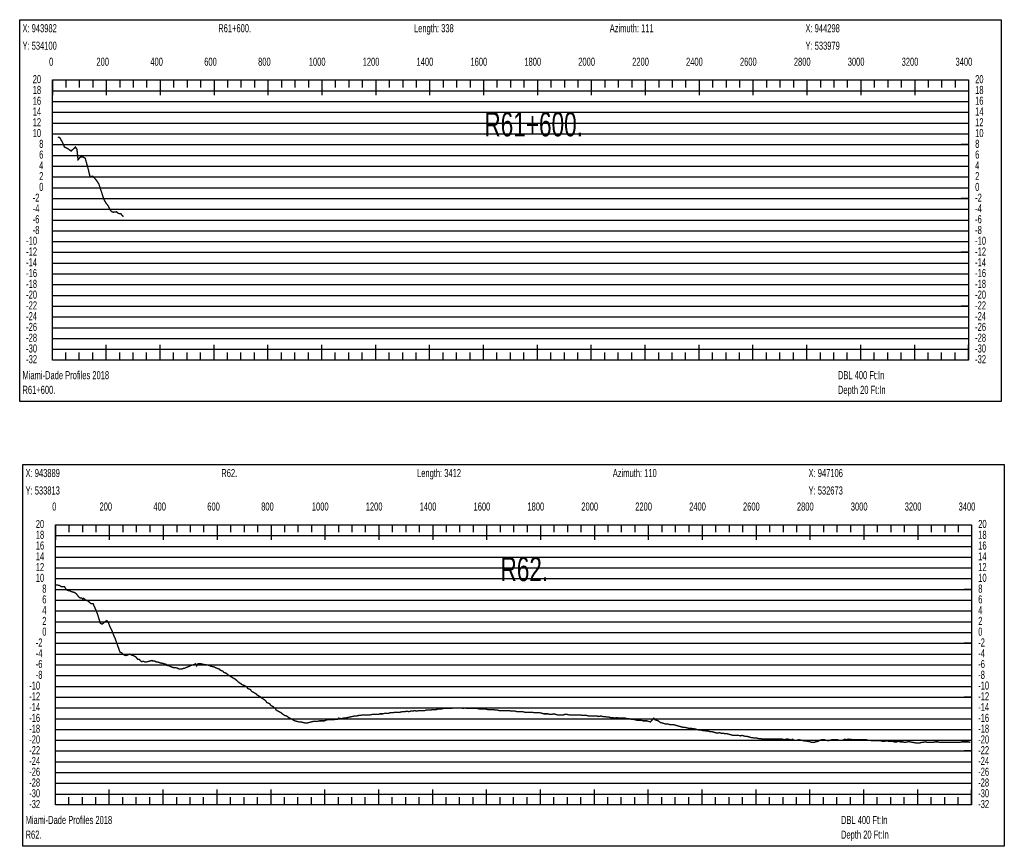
# Model space of a CAD drawing. Header units: inches. Extents: x 471865 to 538526, y 1054316 to 1102451.
# Tile 84 of 131: x 506671 to 510325, y 1061152 to 1064222. Entities that reach past the tile are written whole.
import ezdxf

# ---------------------------------------------------------------- set-up
doc = ezdxf.new("R2010")
doc.units = ezdxf.units.IN
doc.header["$MEASUREMENT"] = 0
for name, color, linetype in [('LABELS', 7, 'Continuous'), ('X_Gr1', 7, 'Continuous'), ('XSECTION', 7, 'Continuous')]:
    doc.layers.add(name, color=color, linetype=linetype)
doc.styles.get("Standard").update_dxf_attribs({"font": 'arial.ttf'})

msp = doc.modelspace()

# ---------------------------------------------------------------- linework, layer by layer
at = {"layer": 'X_Gr1', "color": 6, "linetype": 'Continuous', "lineweight": 18, "true_color": 0xff00ff, "transparency": 33554687, "const_width": 5}
for points in [[(506812.8, 1063785.6), (506812.8, 1063785.6), (506819.8, 1063784), (506829.6, 1063766.9), (506837.4, 1063748.5), (506848.3, 1063743.7), (506862.1, 1063733.6), (506878.2, 1063748.7), (506883.7, 1063740.4), (506888, 1063701.4), (506896.8, 1063711.7), (506906, 1063712), (506914.5, 1063706.8), (506924.2, 1063672.1), (506932.6, 1063637.8), (506942.6, 1063640.6), (506954.9, 1063626.6), (506964.7, 1063612.4), (506975.9, 1063578.7), (506982.7, 1063557.7), (506987, 1063548.5), (506992.9, 1063538.4), (506997.7, 1063533.3), (507003, 1063524.2), (507008.2, 1063513.1), (507013.2, 1063508.5), (507019.7, 1063506.7), (507025.3, 1063507.3), (507031.2, 1063508.3), (507035.4, 1063503.8), (507041.5, 1063501.2), (507046.5, 1063501.3), (507050.2, 1063496), (507054.8, 1063491.6), (507057.2, 1063491)], [(506804.1, 1062123.9), (506804.1, 1062123.9), (506804.3, 1062123), (506818.8, 1062120.9), (506825.4, 1062116.3), (506832.5, 1062116.7), (506837.4, 1062116.6), (506844.7, 1062104.4), (506851.1, 1062101.7), (506857.6, 1062100.7), (506863.7, 1062097.6), (506871.3, 1062095.5), (506875.6, 1062094.2), (506882.5, 1062088.6), (506889, 1062079.5), (506895.3, 1062074.4), (506899.8, 1062074.3), (506904.4, 1062072), (506904.5, 1062068.3), (506908.4, 1062072.7), (506915.5, 1062067.4), (506925.5, 1062062.3), (506935.7, 1062053.5), (506943.6, 1062053.2), (506952.6, 1062032.8), (506959.6, 1062015.6), (506970.5, 1061980.3), (506977.2, 1061976.7), (506986.5, 1061985.2), (506994.7, 1061990.2), (506999.4, 1061985.6), (507007.1, 1061965), (507013.2, 1061954), (507019.5, 1061936.9), (507026.3, 1061922), (507033.7, 1061900), (507038.7, 1061886.7), (507043.7, 1061872.7), (507050.2, 1061870.6), (507056.2, 1061864.4), (507060.4, 1061861.4), (507065.4, 1061860.3), (507070.4, 1061861.8), (507079.1, 1061865.7), (507081.9, 1061864.9), (507088.7, 1061860.7), (507092.8, 1061860.5), (507100, 1061856.8), (507104.9, 1061852.3), (507109, 1061846.4), (507114.9, 1061845.9), (507120, 1061840.4), (507123, 1061837.6), (507130.4, 1061839), (507135, 1061836.9), (507140.5, 1061836.6), (507146.1, 1061837.8), (507150.4, 1061838.8), (507154.7, 1061840.1), (507158.8, 1061841.6), (507162.8, 1061842.1), (507163.4, 1061841.9), (507165.7, 1061839.9), (507172.6, 1061839.9), (507175.1, 1061837.9), (507180.1, 1061835.9), (507185.1, 1061835.9), (507190.4, 1061833.9), (507198.4, 1061831.9), (507203.8, 1061831.9), (507206.6, 1061829.9), (507215, 1061827.9), (507217.9, 1061823.9), (507226.6, 1061821.9), (507229.5, 1061819.9), (507235.4, 1061817.9), (507241.4, 1061815.9), (507247.4, 1061815.9), (507256.4, 1061813.9), (507259.2, 1061811.9), (507264.9, 1061809.9), (507270.6, 1061809.9), (507276.4, 1061811.9), (507285.3, 1061813.9), (507288.3, 1061815.9), (507294.5, 1061817.9), (507303.6, 1061821.9), (507306.6, 1061823.9), (507315.5, 1061825.9), (507321.3, 1061827.9), (507324.3, 1061829.9), (507327.9, 1061821.9), (507332.9, 1061829.9), (507335.8, 1061829.9), (507344.6, 1061829.9), (507350.2, 1061827.9), (507353.1, 1061827.9), (507361.9, 1061825.9), (507364.9, 1061825.9), (507374.4, 1061823.9), (507377.6, 1061821.9), (507384.1, 1061819.9), (507393.8, 1061817.9), (507396.8, 1061815.9), (507406.1, 1061811.9), (507412.5, 1061809.9), (507415.9, 1061805.9), (507425.9, 1061801.9), (507429.2, 1061797.9), (507439.2, 1061793.9), (507442.4, 1061789.9), (507448.8, 1061785.9), (507458.5, 1061779.9), (507465.2, 1061775.9), (507472.1, 1061771.9), (507479, 1061765.9), (507482.6, 1061761.9), (507491.6, 1061755.9), (507496.9, 1061751.9), (507507.3, 1061747.9), (507514, 1061743.9), (507517.5, 1061737.9), (507527.9, 1061733.9), (507531.4, 1061727.9), (507541.9, 1061721.9), (507548.8, 1061717.9), (507552.3, 1061713.9), (507563, 1061707.9), (507570.3, 1061701.9), (507577.3, 1061697.9), (507584.4, 1061691.9), (507588.1, 1061685.9), (507598.7, 1061681.9), (507602.2, 1061675.9), (507612.8, 1061669.9), (507619.7, 1061663.9), (507623.2, 1061657.9), (507633.8, 1061651.9), (507641.4, 1061647.9), (507648.5, 1061641.9), (507654.8, 1061637.9), (507661.8, 1061635.9), (507669.8, 1061629.9), (507677.7, 1061625.9), (507685, 1061621.9), (507692.3, 1061617.9), (507699.8, 1061615.9), (507707.5, 1061613.9), (507715, 1061613.9), (507722.7, 1061611.9), (507730.6, 1061609.9), (507738.4, 1061609.9), (507745.8, 1061611.9), (507753.4, 1061613.9), (507760.9, 1061615.9), (507768.5, 1061615.9), (507776.3, 1061615.9), (507784, 1061617.9), (507791.6, 1061617.9), (507802.5, 1061617.9), (507806.3, 1061619.9), (507814, 1061621.9), (507821.7, 1061621.9), (507829.3, 1061621.9), (507836.4, 1061621.9), (507843.5, 1061623.9), (507850.8, 1061623.9), (507855.3, 1061627.9), (507865.7, 1061625.9), (507872.8, 1061627.9), (507880.1, 1061627.9), (507887.8, 1061629.9), (507896, 1061631.9), (507905.6, 1061633.9), (507913.7, 1061635.9), (507921.5, 1061635.9), (507929.3, 1061637.9), (507933.3, 1061637.9), (507945, 1061639.9), (507952.6, 1061639.9), (507960.3, 1061639.9), (507967.6, 1061639.9), (507971.1, 1061639.9), (507981.4, 1061641.9), (507988.9, 1061641.9), (507996.6, 1061641.9), (508004.3, 1061641.9), (508008, 1061643.9), (508018.8, 1061643.9), (508026.4, 1061645.9), (508033.9, 1061645.9), (508041.4, 1061645.9), (508045.2, 1061647.9), (508056.3, 1061647.9), (508063.6, 1061649.9), (508071.1, 1061649.9), (508078.4, 1061649.9), (508082, 1061649.9), (508092.8, 1061651.9), (508100.4, 1061651.9), (508107.7, 1061653.9), (508114.9, 1061651.9), (508122.2, 1061653.9), (508129.5, 1061653.9), (508136.8, 1061655.9), (508144.2, 1061653.9), (508151.7, 1061655.9), (508159.2, 1061655.9), (508166.5, 1061655.9), (508173.9, 1061655.9), (508181.3, 1061657.9), (508188.7, 1061657.9), (508196.2, 1061657.9), (508203.7, 1061659.9), (508211, 1061659.9), (508217.6, 1061659.9), (508223.9, 1061661.9), (508230.1, 1061661.9), (508236.6, 1061661.9), (508243.5, 1061663.9), (508250.6, 1061663.9), (508257.7, 1061663.9), (508265, 1061663.9), (508272.3, 1061663.9), (508279.8, 1061665.9), (508287.2, 1061665.9), (508294.4, 1061665.9), (508301.9, 1061665.9), (508309.4, 1061665.9), (508317.1, 1061663.9), (508324.5, 1061665.9), (508332, 1061663.9), (508339.4, 1061663.9), (508346.6, 1061663.9), (508354, 1061663.9), (508361.4, 1061663.9), (508368.9, 1061663.9), (508376.4, 1061661.9), (508384, 1061661.9), (508391.6, 1061661.9), (508399.3, 1061661.9), (508406.8, 1061659.9), (508414.2, 1061659.9), (508421.5, 1061659.9), (508428.9, 1061659.9), (508436.3, 1061657.9), (508443.7, 1061657.9), (508451, 1061655.9), (508458.3, 1061655.9), (508465.9, 1061655.9), (508473.5, 1061655.9), (508480.8, 1061655.9), (508488.2, 1061655.9), (508495.5, 1061653.9), (508503, 1061653.9), (508510.3, 1061653.9), (508517.3, 1061651.9), (508524.5, 1061651.9), (508531.4, 1061651.9), (508538.3, 1061651.9), (508545.3, 1061649.9), (508552.2, 1061649.9), (508559.2, 1061649.9), (508566.3, 1061649.9), (508573.5, 1061649.9), (508581.1, 1061647.9), (508588.4, 1061647.9), (508595.2, 1061647.9), (508602.1, 1061647.9), (508609.4, 1061645.9), (508616.7, 1061643.9), (508624, 1061643.9), (508631.3, 1061643.9), (508638.4, 1061641.9), (508645.5, 1061641.9), (508652.7, 1061643.9), (508660, 1061641.9), (508667.3, 1061639.9), (508674.2, 1061639.9), (508681, 1061639.9), (508688, 1061639.9), (508695.1, 1061641.9), (508702.3, 1061641.9), (508709.4, 1061639.9), (508716.7, 1061639.9), (508723.9, 1061639.9), (508731.2, 1061639.9), (508738.4, 1061639.9), (508745.6, 1061639.9), (508753, 1061639.9), (508760.3, 1061637.9), (508767.8, 1061637.9), (508775.2, 1061637.9), (508782.7, 1061635.9), (508790.5, 1061635.9), (508798.1, 1061635.9), (508805.7, 1061635.9), (508813.4, 1061635.9), (508820.6, 1061633.9), (508827.7, 1061635.9), (508835, 1061633.9), (508842.5, 1061633.9), (508850, 1061631.9), (508857.4, 1061631.9), (508864.6, 1061629.9), (508872.2, 1061629.9), (508879.5, 1061627.9), (508887.1, 1061629.9), (508894.7, 1061627.9), (508902.2, 1061627.9), (508909.9, 1061627.9), (508917.7, 1061627.9), (508925.3, 1061625.9), (508932.6, 1061625.9), (508940.1, 1061623.9), (508947.6, 1061623.9), (508955.1, 1061621.9), (508962.4, 1061619.9), (508969.7, 1061619.9), (508977.1, 1061619.9), (508984.5, 1061617.9), (508991.6, 1061617.9), (508998.2, 1061617.9), (509004.9, 1061615.9), (509012.1, 1061613.9), (509024.6, 1061627.9), (509028.8, 1061621.9), (509041, 1061617.9), (509048.4, 1061611.9), (509055.6, 1061609.9), (509062.7, 1061607.9), (509070, 1061605.9), (509077, 1061605.9), (509083.6, 1061603.9), (509090.3, 1061603.9), (509097.1, 1061603.9), (509103.9, 1061601.9), (509110.9, 1061599.9), (509118.1, 1061597.9), (509125.2, 1061595.9), (509132.3, 1061593.9), (509139.6, 1061593.9), (509147.3, 1061591.9), (509154.6, 1061589.9), (509162.1, 1061589.9), (509176.9, 1061587.9), (509184.2, 1061585.9), (509191.4, 1061583.9), (509198.5, 1061583.9), (509205.4, 1061581.9), (509212.2, 1061581.9), (509218.9, 1061579.9), (509225.8, 1061579.9), (509232.8, 1061577.9), (509239.7, 1061577.9), (509246.5, 1061575.9), (509253.6, 1061573.9), (509260.8, 1061571.9), (509268, 1061573.9), (509275, 1061571.9), (509282, 1061571.9), (509289.2, 1061569.9), (509296.5, 1061569.9), (509304, 1061567.9), (509311.4, 1061565.9), (509318.4, 1061563.9), (509325.6, 1061563.9), (509332.5, 1061563.9), (509339, 1061563.9), (509345.6, 1061561.9), (509352.1, 1061563.9), (509358.3, 1061561.9), (509365.1, 1061559.9), (509371.9, 1061559.9), (509378.6, 1061557.9), (509385.4, 1061555.9), (509399.6, 1061553.9), (509406.6, 1061553.9), (509413.7, 1061551.9), (509420.9, 1061551.9), (509428.1, 1061549.9), (509435.6, 1061549.9), (509443, 1061549.9), (509450.4, 1061549.9), (509457.9, 1061549.9), (509465.3, 1061549.9), (509472.7, 1061549.9), (509480.1, 1061549.9), (509487.8, 1061549.9), (509495.2, 1061549.9), (509502.2, 1061549.9), (509506.6, 1061547.9), (509517.6, 1061549.9), (509523.5, 1061549.9), (509530.8, 1061547.9), (509534.6, 1061545.9), (509538.2, 1061549.9), (509545, 1061545.9), (509555.2, 1061545.9), (509563.2, 1061547.9), (509571.7, 1061545.9), (509579.9, 1061543.9), (509597.3, 1061541.9), (509610.9, 1061537.9), (509620.2, 1061537.9), (509624.3, 1061539.9), (509634.3, 1061541.9), (509641.1, 1061545.9), (509648.9, 1061547.9), (509657.6, 1061547.9), (509661.9, 1061545.9), (509673.8, 1061543.9), (509677.3, 1061545.9), (509687.8, 1061547.9), (509696, 1061547.9), (509704.2, 1061547.9), (509711.6, 1061545.9), (509718.5, 1061545.9), (509725.8, 1061545.9), (509733.6, 1061549.9), (509737.4, 1061547.9), (509745.8, 1061549.9), (509764.7, 1061547.9), (509788.1, 1061547.9), (509795.3, 1061547.9), (509803.1, 1061547.9), (509811.5, 1061547.9), (509819.7, 1061545.9), (509827.3, 1061545.9), (509834.4, 1061543.9), (509841.7, 1061543.9), (509849.4, 1061543.9), (509853.4, 1061543.9), (509865.9, 1061543.9), (509873.9, 1061541.9), (509881.3, 1061541.9), (509888.3, 1061543.9), (509895.7, 1061541.9), (509903.9, 1061541.9), (509912, 1061541.9), (509915.8, 1061539.9), (509926, 1061539.9), (509929.3, 1061541.9), (509940, 1061539.9), (509947.7, 1061539.9), (509954.9, 1061537.9), (509967.6, 1061539.9), (509969.1, 1061541.9), (509974.5, 1061539.9), (509996.7, 1061535.9), (510004.3, 1061535.9), (510011.7, 1061535.9), (510018.8, 1061537.9), (510022.2, 1061537.9), (510032.7, 1061539.9), (510040.5, 1061537.9), (510048.5, 1061537.9), (510055.7, 1061537.9), (510059.1, 1061537.9), (510070.1, 1061539.9), (510078.1, 1061539.9), (510085.9, 1061537.9), (510092.8, 1061537.9), (510096.1, 1061537.9), (510106.7, 1061537.9), (510114.1, 1061537.9), (510121, 1061537.9), (510127.8, 1061537.9), (510135.3, 1061537.9), (510143.7, 1061537.9), (510152.4, 1061537.9), (510160.5, 1061537.9), (510167.9, 1061539.9), (510175.4, 1061539.9), (510183.4, 1061539.9), (510191.5, 1061539.9), (510199.1, 1061537.9)]]:
    msp.add_lwpolyline(points, dxfattribs=at)
at = {"layer": 'XSECTION', "color": 18, "linetype": 'Continuous', "true_color": 0x000000}
for points in [[(506671.3, 1064221.7), (510313.7, 1064221.7), (510313.7, 1062803.7), (506671.3, 1062803.7), (506671.3, 1064221.7)], [(506792.5, 1063997.7), (510192.5, 1063997.7), (510192.5, 1062957.7), (506792.5, 1062957.7), (506792.5, 1063997.7)], [(506792.5, 1063997.7), (506792.5, 1063941.3)], [(506792.5, 1063997.7), (506792.5, 1063941.3)], [(506792.5, 1063997.7), (506792.5, 1063969.7)], [(506792.5, 1063997.7), (506792.5, 1063969.7)], [(506842.5, 1063997.7), (506842.5, 1063969.7)], [(506892.5, 1063997.7), (506892.5, 1063969.7)], [(506942.5, 1063997.7), (506942.5, 1063969.7)], [(506992.5, 1063997.7), (506992.5, 1063941.3)], [(506992.5, 1063997.7), (506992.5, 1063969.7)], [(507042.5, 1063997.7), (507042.5, 1063969.7)], [(507092.5, 1063997.7), (507092.5, 1063969.7)], [(507142.5, 1063997.7), (507142.5, 1063969.7)], [(507192.5, 1063997.7), (507192.5, 1063941.3)], [(507192.5, 1063997.7), (507192.5, 1063969.7)], [(507242.5, 1063997.7), (507242.5, 1063969.7)], [(507292.5, 1063997.7), (507292.5, 1063969.7)], [(507342.5, 1063997.7), (507342.5, 1063969.7)], [(507392.5, 1063997.7), (507392.5, 1063941.3)], [(507392.5, 1063997.7), (507392.5, 1063969.7)], [(507442.5, 1063997.7), (507442.5, 1063969.7)], [(507492.5, 1063997.7), (507492.5, 1063969.7)], [(507542.5, 1063997.7), (507542.5, 1063969.7)], [(507592.5, 1063997.7), (507592.5, 1063941.3)], [(507592.5, 1063997.7), (507592.5, 1063969.7)], [(507642.5, 1063997.7), (507642.5, 1063969.7)], [(507692.5, 1063997.7), (507692.5, 1063969.7)], [(507742.5, 1063997.7), (507742.5, 1063969.7)], [(507792.5, 1063997.7), (507792.5, 1063941.3)], [(507792.5, 1063997.7), (507792.5, 1063969.7)], [(507842.5, 1063997.7), (507842.5, 1063969.7)], [(507892.5, 1063997.7), (507892.5, 1063969.7)], [(507942.5, 1063997.7), (507942.5, 1063969.7)], [(507992.5, 1063997.7), (507992.5, 1063941.3)], [(507992.5, 1063997.7), (507992.5, 1063969.7)], [(508042.5, 1063997.7), (508042.5, 1063969.7)], [(508092.5, 1063997.7), (508092.5, 1063969.7)], [(508142.5, 1063997.7), (508142.5, 1063969.7)], [(508192.5, 1063997.7), (508192.5, 1063941.3)], [(508192.5, 1063997.7), (508192.5, 1063969.7)], [(508242.5, 1063997.7), (508242.5, 1063969.7)], [(508292.5, 1063997.7), (508292.5, 1063969.7)], [(508342.5, 1063997.7), (508342.5, 1063969.7)], [(508392.5, 1063997.7), (508392.5, 1063941.3)], [(508392.5, 1063997.7), (508392.5, 1063969.7)], [(508442.5, 1063997.7), (508442.5, 1063969.7)], [(508492.5, 1063997.7), (508492.5, 1063969.7)], [(508542.5, 1063997.7), (508542.5, 1063969.7)], [(508592.5, 1063997.7), (508592.5, 1063941.3)], [(508592.5, 1063997.7), (508592.5, 1063969.7)], [(508642.5, 1063997.7), (508642.5, 1063969.7)], [(508692.5, 1063997.7), (508692.5, 1063969.7)], [(508742.5, 1063997.7), (508742.5, 1063969.7)], [(508792.5, 1063997.7), (508792.5, 1063941.3)], [(508792.5, 1063997.7), (508792.5, 1063969.7)], [(508842.5, 1063997.7), (508842.5, 1063969.7)], [(508892.5, 1063997.7), (508892.5, 1063969.7)], [(508942.5, 1063997.7), (508942.5, 1063969.7)], [(508992.5, 1063997.7), (508992.5, 1063941.3)], [(508992.5, 1063997.7), (508992.5, 1063969.7)], [(509042.5, 1063997.7), (509042.5, 1063969.7)], [(509092.5, 1063997.7), (509092.5, 1063969.7)], [(509142.5, 1063997.7), (509142.5, 1063969.7)], [(509192.5, 1063997.7), (509192.5, 1063941.3)], [(509192.5, 1063997.7), (509192.5, 1063969.7)], [(509242.5, 1063997.7), (509242.5, 1063969.7)], [(509292.5, 1063997.7), (509292.5, 1063969.7)], [(509342.5, 1063997.7), (509342.5, 1063969.7)], [(509392.5, 1063997.7), (509392.5, 1063941.3)], [(509392.5, 1063997.7), (509392.5, 1063969.7)], [(509442.5, 1063997.7), (509442.5, 1063969.7)], [(509492.5, 1063997.7), (509492.5, 1063969.7)], [(509542.5, 1063997.7), (509542.5, 1063969.7)], [(509592.5, 1063997.7), (509592.5, 1063941.3)], [(509592.5, 1063997.7), (509592.5, 1063969.7)], [(509642.5, 1063997.7), (509642.5, 1063969.7)], [(509692.5, 1063997.7), (509692.5, 1063969.7)], [(509742.5, 1063997.7), (509742.5, 1063969.7)], [(509792.5, 1063997.7), (509792.5, 1063941.3)], [(509792.5, 1063997.7), (509792.5, 1063969.7)], [(509842.5, 1063997.7), (509842.5, 1063969.7)], [(509892.5, 1063997.7), (509892.5, 1063969.7)], [(509942.5, 1063997.7), (509942.5, 1063969.7)], [(509992.5, 1063997.7), (509992.5, 1063941.3)], [(509992.5, 1063997.7), (509992.5, 1063969.7)], [(510042.5, 1063997.7), (510042.5, 1063969.7)], [(510092.5, 1063997.7), (510092.5, 1063969.7)], [(510142.5, 1063997.7), (510142.5, 1063969.7)], [(510192.5, 1063997.7), (510192.5, 1063941.3)], [(510192.5, 1063997.7), (510192.5, 1063969.7)], [(506792.5, 1063757.7), (506820.5, 1063757.7)], [(510192.5, 1063757.7), (510164.5, 1063757.7)], [(506792.5, 1063557.7), (506820.5, 1063557.7)], [(510192.5, 1063557.7), (510164.5, 1063557.7)], [(506792.5, 1063357.7), (506820.5, 1063357.7)], [(510192.5, 1063357.7), (510164.5, 1063357.7)], [(506792.5, 1063157.7), (506820.5, 1063157.7)], [(510192.5, 1063157.7), (510164.5, 1063157.7)], [(506792.5, 1062957.7), (506792.5, 1063014.1)], [(506792.5, 1062957.7), (506792.5, 1063014.1)], [(506992.5, 1062957.7), (506992.5, 1063014.1)], [(507192.5, 1062957.7), (507192.5, 1063014.1)], [(507392.5, 1062957.7), (507392.5, 1063014.1)], [(507592.5, 1062957.7), (507592.5, 1063014.1)], [(507792.5, 1062957.7), (507792.5, 1063014.1)], [(507992.5, 1062957.7), (507992.5, 1063014.1)], [(508192.5, 1062957.7), (508192.5, 1063014.1)], [(508392.5, 1062957.7), (508392.5, 1063014.1)], [(508592.5, 1062957.7), (508592.5, 1063014.1)], [(508792.5, 1062957.7), (508792.5, 1063014.1)], [(508992.5, 1062957.7), (508992.5, 1063014.1)], [(509192.5, 1062957.7), (509192.5, 1063014.1)], [(509392.5, 1062957.7), (509392.5, 1063014.1)], [(509592.5, 1062957.7), (509592.5, 1063014.1)], [(509792.5, 1062957.7), (509792.5, 1063014.1)], [(509992.5, 1062957.7), (509992.5, 1063014.1)], [(510192.5, 1062957.7), (510192.5, 1063014.1)], [(506792.5, 1062957.7), (506792.5, 1062985.7)], [(506792.5, 1062957.7), (506792.5, 1062985.7)], [(506842.5, 1062957.7), (506842.5, 1062985.7)], [(506892.5, 1062957.7), (506892.5, 1062985.7)], [(506942.5, 1062957.7), (506942.5, 1062985.7)], [(506992.5, 1062957.7), (506992.5, 1062985.7)], [(507042.5, 1062957.7), (507042.5, 1062985.7)], [(507092.5, 1062957.7), (507092.5, 1062985.7)], [(507142.5, 1062957.7), (507142.5, 1062985.7)], [(507192.5, 1062957.7), (507192.5, 1062985.7)], [(507242.5, 1062957.7), (507242.5, 1062985.7)], [(507292.5, 1062957.7), (507292.5, 1062985.7)], [(507342.5, 1062957.7), (507342.5, 1062985.7)], [(507392.5, 1062957.7), (507392.5, 1062985.7)], [(507442.5, 1062957.7), (507442.5, 1062985.7)], [(507492.5, 1062957.7), (507492.5, 1062985.7)], [(507542.5, 1062957.7), (507542.5, 1062985.7)], [(507592.5, 1062957.7), (507592.5, 1062985.7)], [(507642.5, 1062957.7), (507642.5, 1062985.7)], [(507692.5, 1062957.7), (507692.5, 1062985.7)], [(507742.5, 1062957.7), (507742.5, 1062985.7)], [(507792.5, 1062957.7), (507792.5, 1062985.7)], [(507842.5, 1062957.7), (507842.5, 1062985.7)], [(507892.5, 1062957.7), (507892.5, 1062985.7)], [(507942.5, 1062957.7), (507942.5, 1062985.7)], [(507992.5, 1062957.7), (507992.5, 1062985.7)], [(508042.5, 1062957.7), (508042.5, 1062985.7)], [(508092.5, 1062957.7), (508092.5, 1062985.7)], [(508142.5, 1062957.7), (508142.5, 1062985.7)], [(508192.5, 1062957.7), (508192.5, 1062985.7)], [(508242.5, 1062957.7), (508242.5, 1062985.7)], [(508292.5, 1062957.7), (508292.5, 1062985.7)], [(508342.5, 1062957.7), (508342.5, 1062985.7)], [(508392.5, 1062957.7), (508392.5, 1062985.7)], [(508442.5, 1062957.7), (508442.5, 1062985.7)], [(508492.5, 1062957.7), (508492.5, 1062985.7)], [(508542.5, 1062957.7), (508542.5, 1062985.7)], [(508592.5, 1062957.7), (508592.5, 1062985.7)], [(508642.5, 1062957.7), (508642.5, 1062985.7)], [(508692.5, 1062957.7), (508692.5, 1062985.7)], [(508742.5, 1062957.7), (508742.5, 1062985.7)], [(508792.5, 1062957.7), (508792.5, 1062985.7)], [(508842.5, 1062957.7), (508842.5, 1062985.7)], [(508892.5, 1062957.7), (508892.5, 1062985.7)], [(508942.5, 1062957.7), (508942.5, 1062985.7)], [(508992.5, 1062957.7), (508992.5, 1062985.7)], [(509042.5, 1062957.7), (509042.5, 1062985.7)], [(509092.5, 1062957.7), (509092.5, 1062985.7)], [(509142.5, 1062957.7), (509142.5, 1062985.7)], [(509192.5, 1062957.7), (509192.5, 1062985.7)], [(509242.5, 1062957.7), (509242.5, 1062985.7)], [(509292.5, 1062957.7), (509292.5, 1062985.7)], [(509342.5, 1062957.7), (509342.5, 1062985.7)], [(509392.5, 1062957.7), (509392.5, 1062985.7)], [(509442.5, 1062957.7), (509442.5, 1062985.7)], [(509492.5, 1062957.7), (509492.5, 1062985.7)], [(509542.5, 1062957.7), (509542.5, 1062985.7)], [(509592.5, 1062957.7), (509592.5, 1062985.7)], [(509642.5, 1062957.7), (509642.5, 1062985.7)], [(509692.5, 1062957.7), (509692.5, 1062985.7)], [(509742.5, 1062957.7), (509742.5, 1062985.7)], [(509792.5, 1062957.7), (509792.5, 1062985.7)], [(509842.5, 1062957.7), (509842.5, 1062985.7)], [(509892.5, 1062957.7), (509892.5, 1062985.7)], [(509942.5, 1062957.7), (509942.5, 1062985.7)], [(509992.5, 1062957.7), (509992.5, 1062985.7)], [(510042.5, 1062957.7), (510042.5, 1062985.7)], [(510092.5, 1062957.7), (510092.5, 1062985.7)], [(510142.5, 1062957.7), (510142.5, 1062985.7)], [(510192.5, 1062957.7), (510192.5, 1062985.7)], [(506682.7, 1062569.9), (510325.1, 1062569.9), (510325.1, 1061151.9), (506682.7, 1061151.9), (506682.7, 1062569.9)], [(506803.9, 1062345.9), (510203.9, 1062345.9), (510203.9, 1061305.9), (506803.9, 1061305.9), (506803.9, 1062345.9)], [(506803.9, 1062345.9), (506803.9, 1062289.5)], [(506803.9, 1062345.9), (506803.9, 1062289.5)], [(506803.9, 1062345.9), (506803.9, 1062317.9)], [(506803.9, 1062345.9), (506803.9, 1062317.9)], [(506853.9, 1062345.9), (506853.9, 1062317.9)], [(506903.9, 1062345.9), (506903.9, 1062317.9)], [(506953.9, 1062345.9), (506953.9, 1062317.9)], [(507003.9, 1062345.9), (507003.9, 1062289.5)], [(507003.9, 1062345.9), (507003.9, 1062317.9)], [(507053.9, 1062345.9), (507053.9, 1062317.9)], [(507103.9, 1062345.9), (507103.9, 1062317.9)], [(507153.9, 1062345.9), (507153.9, 1062317.9)], [(507203.9, 1062345.9), (507203.9, 1062289.5)], [(507203.9, 1062345.9), (507203.9, 1062317.9)], [(507253.9, 1062345.9), (507253.9, 1062317.9)], [(507303.9, 1062345.9), (507303.9, 1062317.9)], [(507353.9, 1062345.9), (507353.9, 1062317.9)], [(507403.9, 1062345.9), (507403.9, 1062289.5)], [(507403.9, 1062345.9), (507403.9, 1062317.9)], [(507453.9, 1062345.9), (507453.9, 1062317.9)], [(507503.9, 1062345.9), (507503.9, 1062317.9)], [(507553.9, 1062345.9), (507553.9, 1062317.9)], [(507603.9, 1062345.9), (507603.9, 1062289.5)], [(507603.9, 1062345.9), (507603.9, 1062317.9)], [(507653.9, 1062345.9), (507653.9, 1062317.9)], [(507703.9, 1062345.9), (507703.9, 1062317.9)], [(507753.9, 1062345.9), (507753.9, 1062317.9)], [(507803.9, 1062345.9), (507803.9, 1062289.5)], [(507803.9, 1062345.9), (507803.9, 1062317.9)], [(507853.9, 1062345.9), (507853.9, 1062317.9)], [(507903.9, 1062345.9), (507903.9, 1062317.9)], [(507953.9, 1062345.9), (507953.9, 1062317.9)], [(508003.9, 1062345.9), (508003.9, 1062289.5)], [(508003.9, 1062345.9), (508003.9, 1062317.9)], [(508053.9, 1062345.9), (508053.9, 1062317.9)], [(508103.9, 1062345.9), (508103.9, 1062317.9)], [(508153.9, 1062345.9), (508153.9, 1062317.9)], [(508203.9, 1062345.9), (508203.9, 1062289.5)], [(508203.9, 1062345.9), (508203.9, 1062317.9)], [(508253.9, 1062345.9), (508253.9, 1062317.9)], [(508303.9, 1062345.9), (508303.9, 1062317.9)], [(508353.9, 1062345.9), (508353.9, 1062317.9)], [(508403.9, 1062345.9), (508403.9, 1062289.5)], [(508403.9, 1062345.9), (508403.9, 1062317.9)], [(508453.9, 1062345.9), (508453.9, 1062317.9)], [(508503.9, 1062345.9), (508503.9, 1062317.9)], [(508553.9, 1062345.9), (508553.9, 1062317.9)], [(508603.9, 1062345.9), (508603.9, 1062289.5)], [(508603.9, 1062345.9), (508603.9, 1062317.9)], [(508653.9, 1062345.9), (508653.9, 1062317.9)], [(508703.9, 1062345.9), (508703.9, 1062317.9)], [(508753.9, 1062345.9), (508753.9, 1062317.9)], [(508803.9, 1062345.9), (508803.9, 1062289.5)], [(508803.9, 1062345.9), (508803.9, 1062317.9)], [(508853.9, 1062345.9), (508853.9, 1062317.9)], [(508903.9, 1062345.9), (508903.9, 1062317.9)], [(508953.9, 1062345.9), (508953.9, 1062317.9)], [(509003.9, 1062345.9), (509003.9, 1062289.5)], [(509003.9, 1062345.9), (509003.9, 1062317.9)], [(509053.9, 1062345.9), (509053.9, 1062317.9)], [(509103.9, 1062345.9), (509103.9, 1062317.9)], [(509153.9, 1062345.9), (509153.9, 1062317.9)], [(509203.9, 1062345.9), (509203.9, 1062289.5)], [(509203.9, 1062345.9), (509203.9, 1062317.9)], [(509253.9, 1062345.9), (509253.9, 1062317.9)], [(509303.9, 1062345.9), (509303.9, 1062317.9)], [(509353.9, 1062345.9), (509353.9, 1062317.9)], [(509403.9, 1062345.9), (509403.9, 1062289.5)], [(509403.9, 1062345.9), (509403.9, 1062317.9)], [(509453.9, 1062345.9), (509453.9, 1062317.9)], [(509503.9, 1062345.9), (509503.9, 1062317.9)], [(509553.9, 1062345.9), (509553.9, 1062317.9)], [(509603.9, 1062345.9), (509603.9, 1062289.5)], [(509603.9, 1062345.9), (509603.9, 1062317.9)], [(509653.9, 1062345.9), (509653.9, 1062317.9)], [(509703.9, 1062345.9), (509703.9, 1062317.9)], [(509753.9, 1062345.9), (509753.9, 1062317.9)], [(509803.9, 1062345.9), (509803.9, 1062289.5)], [(509803.9, 1062345.9), (509803.9, 1062317.9)], [(509853.9, 1062345.9), (509853.9, 1062317.9)], [(509903.9, 1062345.9), (509903.9, 1062317.9)], [(509953.9, 1062345.9), (509953.9, 1062317.9)], [(510003.9, 1062345.9), (510003.9, 1062289.5)], [(510003.9, 1062345.9), (510003.9, 1062317.9)], [(510053.9, 1062345.9), (510053.9, 1062317.9)], [(510103.9, 1062345.9), (510103.9, 1062317.9)], [(510153.9, 1062345.9), (510153.9, 1062317.9)], [(510203.9, 1062345.9), (510203.9, 1062289.5)], [(510203.9, 1062345.9), (510203.9, 1062317.9)], [(506803.9, 1062105.9), (506831.9, 1062105.9)], [(510203.9, 1062105.9), (510175.9, 1062105.9)], [(506803.9, 1061905.9), (506831.9, 1061905.9)], [(510203.9, 1061905.9), (510175.9, 1061905.9)], [(506803.9, 1061705.9), (506831.9, 1061705.9)], [(510203.9, 1061705.9), (510175.9, 1061705.9)], [(506803.9, 1061505.9), (506831.9, 1061505.9)], [(510203.9, 1061505.9), (510175.9, 1061505.9)], [(506803.9, 1061305.9), (506803.9, 1061362.3)], [(506803.9, 1061305.9), (506803.9, 1061362.3)], [(507003.9, 1061305.9), (507003.9, 1061362.3)], [(507203.9, 1061305.9), (507203.9, 1061362.3)], [(507403.9, 1061305.9), (507403.9, 1061362.3)], [(507603.9, 1061305.9), (507603.9, 1061362.3)], [(507803.9, 1061305.9), (507803.9, 1061362.3)], [(508003.9, 1061305.9), (508003.9, 1061362.3)], [(508203.9, 1061305.9), (508203.9, 1061362.3)], [(508403.9, 1061305.9), (508403.9, 1061362.3)], [(508603.9, 1061305.9), (508603.9, 1061362.3)], [(508803.9, 1061305.9), (508803.9, 1061362.3)], [(509003.9, 1061305.9), (509003.9, 1061362.3)], [(509203.9, 1061305.9), (509203.9, 1061362.3)], [(509403.9, 1061305.9), (509403.9, 1061362.3)], [(509603.9, 1061305.9), (509603.9, 1061362.3)], [(509803.9, 1061305.9), (509803.9, 1061362.3)], [(510003.9, 1061305.9), (510003.9, 1061362.3)], [(510203.9, 1061305.9), (510203.9, 1061362.3)], [(506803.9, 1061305.9), (506803.9, 1061333.9)], [(506803.9, 1061305.9), (506803.9, 1061333.9)], [(506853.9, 1061305.9), (506853.9, 1061333.9)], [(506903.9, 1061305.9), (506903.9, 1061333.9)], [(506953.9, 1061305.9), (506953.9, 1061333.9)], [(507003.9, 1061305.9), (507003.9, 1061333.9)], [(507053.9, 1061305.9), (507053.9, 1061333.9)], [(507103.9, 1061305.9), (507103.9, 1061333.9)], [(507153.9, 1061305.9), (507153.9, 1061333.9)], [(507203.9, 1061305.9), (507203.9, 1061333.9)], [(507253.9, 1061305.9), (507253.9, 1061333.9)], [(507303.9, 1061305.9), (507303.9, 1061333.9)], [(507353.9, 1061305.9), (507353.9, 1061333.9)], [(507403.9, 1061305.9), (507403.9, 1061333.9)], [(507453.9, 1061305.9), (507453.9, 1061333.9)], [(507503.9, 1061305.9), (507503.9, 1061333.9)], [(507553.9, 1061305.9), (507553.9, 1061333.9)], [(507603.9, 1061305.9), (507603.9, 1061333.9)], [(507653.9, 1061305.9), (507653.9, 1061333.9)], [(507703.9, 1061305.9), (507703.9, 1061333.9)], [(507753.9, 1061305.9), (507753.9, 1061333.9)], [(507803.9, 1061305.9), (507803.9, 1061333.9)], [(507853.9, 1061305.9), (507853.9, 1061333.9)], [(507903.9, 1061305.9), (507903.9, 1061333.9)], [(507953.9, 1061305.9), (507953.9, 1061333.9)], [(508003.9, 1061305.9), (508003.9, 1061333.9)], [(508053.9, 1061305.9), (508053.9, 1061333.9)], [(508103.9, 1061305.9), (508103.9, 1061333.9)], [(508153.9, 1061305.9), (508153.9, 1061333.9)], [(508203.9, 1061305.9), (508203.9, 1061333.9)], [(508253.9, 1061305.9), (508253.9, 1061333.9)], [(508303.9, 1061305.9), (508303.9, 1061333.9)], [(508353.9, 1061305.9), (508353.9, 1061333.9)], [(508403.9, 1061305.9), (508403.9, 1061333.9)], [(508453.9, 1061305.9), (508453.9, 1061333.9)], [(508503.9, 1061305.9), (508503.9, 1061333.9)], [(508553.9, 1061305.9), (508553.9, 1061333.9)], [(508603.9, 1061305.9), (508603.9, 1061333.9)], [(508653.9, 1061305.9), (508653.9, 1061333.9)], [(508703.9, 1061305.9), (508703.9, 1061333.9)], [(508753.9, 1061305.9), (508753.9, 1061333.9)], [(508803.9, 1061305.9), (508803.9, 1061333.9)], [(508853.9, 1061305.9), (508853.9, 1061333.9)], [(508903.9, 1061305.9), (508903.9, 1061333.9)], [(508953.9, 1061305.9), (508953.9, 1061333.9)], [(509003.9, 1061305.9), (509003.9, 1061333.9)], [(509053.9, 1061305.9), (509053.9, 1061333.9)], [(509103.9, 1061305.9), (509103.9, 1061333.9)], [(509153.9, 1061305.9), (509153.9, 1061333.9)], [(509203.9, 1061305.9), (509203.9, 1061333.9)], [(509253.9, 1061305.9), (509253.9, 1061333.9)], [(509303.9, 1061305.9), (509303.9, 1061333.9)], [(509353.9, 1061305.9), (509353.9, 1061333.9)], [(509403.9, 1061305.9), (509403.9, 1061333.9)], [(509453.9, 1061305.9), (509453.9, 1061333.9)], [(509503.9, 1061305.9), (509503.9, 1061333.9)], [(509553.9, 1061305.9), (509553.9, 1061333.9)], [(509603.9, 1061305.9), (509603.9, 1061333.9)], [(509653.9, 1061305.9), (509653.9, 1061333.9)], [(509703.9, 1061305.9), (509703.9, 1061333.9)], [(509753.9, 1061305.9), (509753.9, 1061333.9)], [(509803.9, 1061305.9), (509803.9, 1061333.9)], [(509853.9, 1061305.9), (509853.9, 1061333.9)], [(509903.9, 1061305.9), (509903.9, 1061333.9)], [(509953.9, 1061305.9), (509953.9, 1061333.9)], [(510003.9, 1061305.9), (510003.9, 1061333.9)], [(510053.9, 1061305.9), (510053.9, 1061333.9)], [(510103.9, 1061305.9), (510103.9, 1061333.9)], [(510153.9, 1061305.9), (510153.9, 1061333.9)], [(510203.9, 1061305.9), (510203.9, 1061333.9)]]:
    msp.add_lwpolyline(points, dxfattribs=at)
at = {"layer": 'XSECTION', "color": 18, "true_color": 0x000000}
for points in [[(506792.5, 1063957.7), (510192.5, 1063957.7)], [(506792.5, 1063917.7), (510192.5, 1063917.7)], [(506792.5, 1063877.7), (510192.5, 1063877.7)], [(506792.5, 1063837.7), (510192.5, 1063837.7)], [(506792.5, 1063797.7), (510192.5, 1063797.7)], [(506792.5, 1063757.7), (510192.5, 1063757.7)], [(506792.5, 1063717.7), (510192.5, 1063717.7)], [(506792.5, 1063677.7), (510192.5, 1063677.7)], [(506792.5, 1063637.7), (510192.5, 1063637.7)], [(506792.5, 1063597.7), (510192.5, 1063597.7)], [(506792.5, 1063557.7), (510192.5, 1063557.7)], [(506792.5, 1063517.7), (510192.5, 1063517.7)], [(506792.5, 1063477.7), (510192.5, 1063477.7)], [(506792.5, 1063437.7), (510192.5, 1063437.7)], [(506792.5, 1063397.7), (510192.5, 1063397.7)], [(506792.5, 1063357.7), (510192.5, 1063357.7)], [(506792.5, 1063317.7), (510192.5, 1063317.7)], [(506792.5, 1063277.7), (510192.5, 1063277.7)], [(506792.5, 1063237.7), (510192.5, 1063237.7)], [(506792.5, 1063197.7), (510192.5, 1063197.7)], [(506792.5, 1063157.7), (510192.5, 1063157.7)], [(506792.5, 1063117.7), (510192.5, 1063117.7)], [(506792.5, 1063077.7), (510192.5, 1063077.7)], [(506792.5, 1063037.7), (510192.5, 1063037.7)], [(506792.5, 1062997.7), (510192.5, 1062997.7)], [(506803.9, 1062305.9), (510203.9, 1062305.9)], [(506803.9, 1062265.9), (510203.9, 1062265.9)], [(506803.9, 1062225.9), (510203.9, 1062225.9)], [(506803.9, 1062185.9), (510203.9, 1062185.9)], [(506803.9, 1062145.9), (510203.9, 1062145.9)], [(506803.9, 1062105.9), (510203.9, 1062105.9)], [(506803.9, 1062065.9), (510203.9, 1062065.9)], [(506803.9, 1062025.9), (510203.9, 1062025.9)], [(506803.9, 1061985.9), (510203.9, 1061985.9)], [(506803.9, 1061945.9), (510203.9, 1061945.9)], [(506803.9, 1061905.9), (510203.9, 1061905.9)], [(506803.9, 1061865.9), (510203.9, 1061865.9)], [(506803.9, 1061825.9), (510203.9, 1061825.9)], [(506803.9, 1061785.9), (510203.9, 1061785.9)], [(506803.9, 1061745.9), (510203.9, 1061745.9)], [(506803.9, 1061705.9), (510203.9, 1061705.9)], [(506803.9, 1061665.9), (510203.9, 1061665.9)], [(506803.9, 1061625.9), (510203.9, 1061625.9)], [(506803.9, 1061585.9), (510203.9, 1061585.9)], [(506803.9, 1061545.9), (510203.9, 1061545.9)], [(506803.9, 1061505.9), (510203.9, 1061505.9)], [(506803.9, 1061465.9), (510203.9, 1061465.9)], [(506803.9, 1061425.9), (510203.9, 1061425.9)], [(506803.9, 1061385.9), (510203.9, 1061385.9)], [(506803.9, 1061345.9), (510203.9, 1061345.9)]]:
    msp.add_lwpolyline(points, dxfattribs=at)

# ---------------------------------------------------------------- texts
at = {"layer": 'LABELS', "color": 18, "true_color": 0x000000, "width": 0.666667}
for s, height, p in [('X: 943982', 30, (506681.7, 1064174.9)), ('R61+600.', 30, (507408.1, 1064174.9)), ('Length: 338', 30, (508134.5, 1064174.9)), ('Azimuth: 111', 30, (508860.9, 1064174.9)), ('X: 944298', 30, (509587.3, 1064174.9)), ('Y: 534100', 30, (506681.7, 1064110.1)), ('Y: 533979', 30, (509587.3, 1064110.1)), ('0', 30, (506780.5, 1064050.5)), ('0', 30, (506780.5, 1064050.5)), ('200', 30, (506956.1, 1064050.5)), ('400', 30, (507156.1, 1064050.5)), ('600', 30, (507356.1, 1064050.5)), ('800', 30, (507556.1, 1064050.5)), ('1000', 30, (507744.1, 1064050.5)), ('1200', 30, (507944.1, 1064050.5)), ('1400', 30, (508144.1, 1064050.5)), ('1600', 30, (508344.1, 1064050.5)), ('1800', 30, (508544.1, 1064050.5)), ('2000', 30, (508744.1, 1064050.5)), ('2200', 30, (508944.1, 1064050.5)), ('2400', 30, (509144.1, 1064050.5)), ('2600', 30, (509344.1, 1064050.5)), ('2800', 30, (509544.1, 1064050.5)), ('3000', 30, (509744.1, 1064050.5)), ('3200', 30, (509944.1, 1064050.5)), ('3400', 30, (510144.1, 1064050.5)), ('20', 30, (506719.7, 1063985.7)), ('20', 30, (510216.9, 1063985.7)), ('18', 30, (506719.7, 1063945.7)), ('18', 30, (510216.9, 1063945.7)), ('16', 30, (506719.7, 1063905.7)), ('16', 30, (510216.9, 1063905.7)), ('14', 30, (506719.7, 1063865.7)), ('R61+600.', 90, (508395.7, 1063788.5)), ('14', 30, (510216.9, 1063865.7)), ('12', 30, (506719.7, 1063825.7)), ('12', 30, (510216.9, 1063825.7)), ('10', 30, (506719.7, 1063785.7)), ('10', 30, (510216.9, 1063785.7)), ('8', 30, (506743.7, 1063745.7)), ('8', 30, (510216.9, 1063745.7)), ('6', 30, (506743.7, 1063705.7)), ('6', 30, (510216.9, 1063705.7)), ('4', 30, (506743.7, 1063665.7)), ('4', 30, (510216.9, 1063665.7)), ('2', 30, (506743.7, 1063625.7)), ('2', 30, (510216.9, 1063625.7)), ('0', 30, (506743.7, 1063585.7)), ('0', 30, (510216.9, 1063585.7)), ('-2', 30, (506719.7, 1063545.7)), ('-2', 30, (510216.9, 1063545.7)), ('-4', 30, (506719.7, 1063505.7)), ('-4', 30, (510216.9, 1063505.7)), ('-6', 30, (506719.7, 1063465.7)), ('-6', 30, (510216.9, 1063465.7)), ('-8', 30, (506719.7, 1063425.7)), ('-8', 30, (510216.9, 1063425.7)), ('-10', 30, (506695.3, 1063385.7)), ('-10', 30, (510216.9, 1063385.7)), ('-12', 30, (506695.3, 1063345.7)), ('-12', 30, (510216.9, 1063345.7)), ('-14', 30, (506695.3, 1063305.7)), ('-14', 30, (510216.9, 1063305.7)), ('-16', 30, (506695.3, 1063265.7)), ('-16', 30, (510216.9, 1063265.7)), ('-18', 30, (506695.3, 1063225.7)), ('-18', 30, (510216.9, 1063225.7)), ('-20', 30, (506695.3, 1063185.7)), ('-20', 30, (510216.9, 1063185.7)), ('-22', 30, (506695.3, 1063145.7)), ('-22', 30, (510216.9, 1063145.7)), ('-24', 30, (506695.3, 1063105.7)), ('-24', 30, (510216.9, 1063105.7)), ('-26', 30, (506695.3, 1063065.7)), ('-26', 30, (510216.9, 1063065.7)), ('-28', 30, (506695.3, 1063025.7)), ('-28', 30, (510216.9, 1063025.7)), ('-30', 30, (506695.3, 1062985.7)), ('-30', 30, (510216.9, 1062985.7)), ('-32', 30, (506695.3, 1062945.7)), ('-32', 30, (510216.9, 1062945.7)), ('Miami-Dade Profiles 2018', 30, (506681.7, 1062886.5)), ('DBL 400 Ft:In', 30, (509707.7, 1062886.5)), ('R61+600.', 30, (506681.7, 1062832.1)), ('Depth 20 Ft:In', 30, (509707.7, 1062832.1)), ('X: 943889', 30, (506693.1, 1062523.1)), ('R62.', 30, (507419.5, 1062523.1)), ('Length: 3412', 30, (508145.9, 1062523.1)), ('Azimuth: 110', 30, (508872.3, 1062523.1)), ('X: 947106', 30, (509598.7, 1062523.1)), ('Y: 533813', 30, (506693.1, 1062458.3)), ('Y: 532673', 30, (509598.7, 1062458.3)), ('0', 30, (506791.9, 1062398.7)), ('0', 30, (506791.9, 1062398.7)), ('200', 30, (506967.5, 1062398.7)), ('400', 30, (507167.5, 1062398.7)), ('600', 30, (507367.5, 1062398.7)), ('800', 30, (507567.5, 1062398.7)), ('1000', 30, (507755.5, 1062398.7)), ('1200', 30, (507955.5, 1062398.7)), ('1400', 30, (508155.5, 1062398.7)), ('1600', 30, (508355.5, 1062398.7)), ('1800', 30, (508555.5, 1062398.7)), ('2000', 30, (508755.5, 1062398.7)), ('2200', 30, (508955.5, 1062398.7)), ('2400', 30, (509155.5, 1062398.7)), ('2600', 30, (509355.5, 1062398.7)), ('2800', 30, (509555.5, 1062398.7)), ('3000', 30, (509755.5, 1062398.7)), ('3200', 30, (509955.5, 1062398.7)), ('3400', 30, (510155.5, 1062398.7)), ('20', 30, (506731.1, 1062333.9)), ('20', 30, (510228.3, 1062333.9)), ('18', 30, (506731.1, 1062293.9)), ('18', 30, (510228.3, 1062293.9)), ('16', 30, (506731.1, 1062253.9)), ('16', 30, (510228.3, 1062253.9)), ('14', 30, (506731.1, 1062213.9)), ('14', 30, (510228.3, 1062213.9)), ('12', 30, (506731.1, 1062173.9)), ('R62.', 90, (508455.5, 1062136.7)), ('12', 30, (510228.3, 1062173.9)), ('10', 30, (506731.1, 1062133.9)), ('10', 30, (510228.3, 1062133.9)), ('8', 30, (506755.1, 1062093.9)), ('8', 30, (510228.3, 1062093.9)), ('6', 30, (506755.1, 1062053.9)), ('6', 30, (510228.3, 1062053.9)), ('4', 30, (506755.1, 1062013.9)), ('4', 30, (510228.3, 1062013.9)), ('2', 30, (506755.1, 1061973.9)), ('2', 30, (510228.3, 1061973.9)), ('0', 30, (506755.1, 1061933.9)), ('0', 30, (510228.3, 1061933.9)), ('-2', 30, (506731.1, 1061893.9)), ('-2', 30, (510228.3, 1061893.9)), ('-4', 30, (506731.1, 1061853.9)), ('-4', 30, (510228.3, 1061853.9)), ('-6', 30, (506731.1, 1061813.9)), ('-6', 30, (510228.3, 1061813.9)), ('-8', 30, (506731.1, 1061773.9)), ('-8', 30, (510228.3, 1061773.9)), ('-10', 30, (506706.7, 1061733.9)), ('-10', 30, (510228.3, 1061733.9)), ('-12', 30, (506706.7, 1061693.9)), ('-12', 30, (510228.3, 1061693.9)), ('-14', 30, (506706.7, 1061653.9)), ('-14', 30, (510228.3, 1061653.9)), ('-16', 30, (506706.7, 1061613.9)), ('-16', 30, (510228.3, 1061613.9)), ('-18', 30, (506706.7, 1061573.9)), ('-18', 30, (510228.3, 1061573.9)), ('-20', 30, (506706.7, 1061533.9)), ('-20', 30, (510228.3, 1061533.9)), ('-22', 30, (506706.7, 1061493.9)), ('-22', 30, (510228.3, 1061493.9)), ('-24', 30, (506706.7, 1061453.9)), ('-24', 30, (510228.3, 1061453.9)), ('-26', 30, (506706.7, 1061413.9)), ('-26', 30, (510228.3, 1061413.9)), ('-28', 30, (506706.7, 1061373.9)), ('-28', 30, (510228.3, 1061373.9)), ('-30', 30, (506706.7, 1061333.9)), ('-30', 30, (510228.3, 1061333.9)), ('-32', 30, (506706.7, 1061293.9)), ('-32', 30, (510228.3, 1061293.9)), ('Miami-Dade Profiles 2018', 30, (506693.1, 1061234.7)), ('DBL 400 Ft:In', 30, (509719.1, 1061234.7)), ('R62.', 30, (506693.1, 1061180.3)), ('Depth 20 Ft:In', 30, (509719.1, 1061180.3))]:
    msp.add_text(s, height=height, dxfattribs=at).set_placement(p)

doc.saveas('drawing.dxf')
